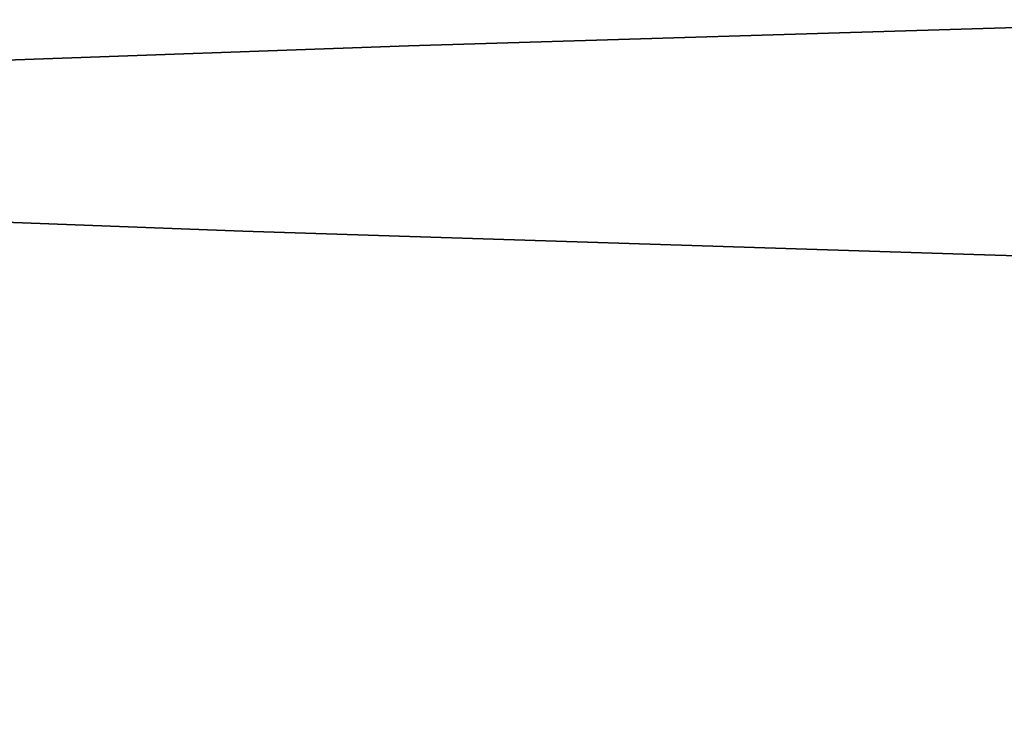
# Model space of a CAD drawing. Header units: millimetres. Extents: x 132157 to 155303, y 33763 to 45643.
# Tile 230 of 256: x 133031.267 to 133031.764, y 42945.565 to 42945.927. Entities that reach past the tile are written whole.
import ezdxf

# ---------------------------------------------------------------- set-up
doc = ezdxf.new("R2010")
doc.units = ezdxf.units.MM
doc.header["$LTSCALE"] = 20
doc.layers.add('RÁM', color=4, linetype='Continuous', lineweight=35)

msp = doc.modelspace()

# ---------------------------------------------------------------- linework, layer by layer
at = {"layer": 'RÁM', "ltscale": 0.5}
for p, q in [((133031.90115, 42945.92707), (133031.46318, 42945.91384)), ((133031.46318, 42945.91384), (133031.22858, 42945.90544)), ((133031.74903, 42945.80826), (133031.37949, 42945.82009)), ((133032.21032, 42945.79563), (133031.74903, 42945.80826))]:
    msp.add_line(p, q, dxfattribs=at)
msp.add_lwpolyline([(133031.37949, 42945.82009), (133031.18313, 42945.82755), (133031.0995, 42945.83115), (133031.0254, 42945.83467), (133030.96074, 42945.83809), (133030.90542, 42945.84141), (133030.85938, 42945.8446), (133030.82292, 42945.84757), (133030.79648, 42945.85017), (133030.78087, 42945.8521), (133030.77802, 42945.85252), (133030.79468, 42945.84824), (133030.85736, 42945.81964), (133030.95438, 42945.72477), (133031.0002, 42945.56511)], dxfattribs=at)

doc.saveas('drawing.dxf')
